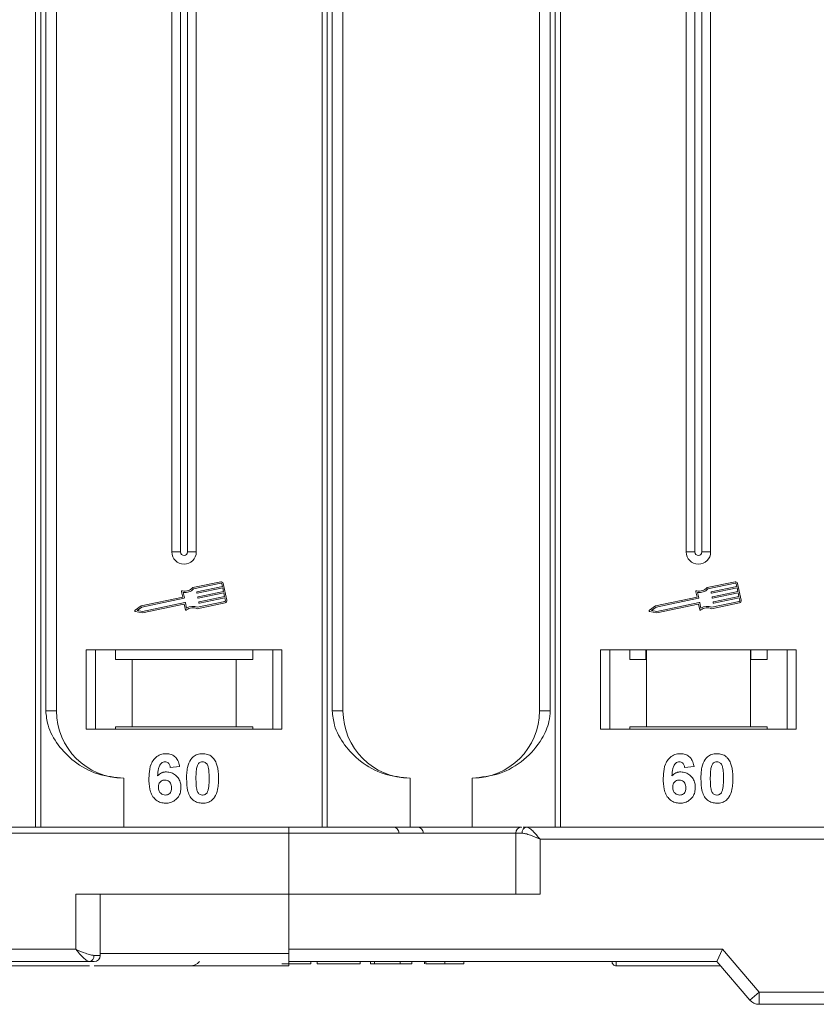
# Model space of a CAD drawing. Header units: millimetres. Extents: x -956 to 636, y -192 to 923.
# Tile 21 of 75: x -85 to -20, y 29 to 109. Entities that reach past the tile are written whole.
import ezdxf

# ---------------------------------------------------------------- set-up
doc = ezdxf.new("R2010")
doc.units = ezdxf.units.MM

msp = doc.modelspace()

# ---------------------------------------------------------------- linework, layer by layer
at = {"color": 7, "linetype": 'Continuous', "lineweight": 15}
for p, q in [((-83.716, 193.177), (-83.716, 43.177)), ((-83.297, 43.177), (-83.297, 193.177)), ((-82.89, 193.177), (-82.89, 52.677)), ((-82.004, 52.677), (-82.004, 193.177)), ((-72.575, 193.177), (-72.575, 65.677)), ((-71.86, 193.177), (-71.86, 65.677)), ((-71.29, 65.677), (-71.29, 193.177)), ((-70.575, 65.677), (-70.575, 193.177)), ((-60.287, 193.177), (-60.287, 43.177)), ((-59.868, 43.177), (-59.868, 193.177)), ((-59.46, 193.177), (-59.46, 52.677)), ((-58.575, 52.677), (-58.575, 193.177)), ((-42.504, 193.177), (-42.504, 52.677)), ((-41.619, 52.677), (-41.619, 193.177)), ((-41.212, 193.177), (-41.212, 43.177)), ((-40.792, 43.177), (-40.792, 193.177)), ((-30.504, 193.177), (-30.504, 65.677)), ((-29.789, 193.177), (-29.789, 65.677)), ((-29.219, 65.677), (-29.219, 193.177)), ((-28.504, 65.677), (-28.504, 193.177)), ((-71.86, 65.677), (-72.575, 65.677)), ((-70.575, 65.677), (-71.29, 65.677)), ((-29.789, 65.677), (-30.504, 65.677)), ((-28.504, 65.677), (-29.219, 65.677)), ((-68.578, 63.244), (-70.857, 62.762)), ((-68.554, 63.129), (-70.797, 62.655)), ((-70.519, 62.414), (-68.436, 62.854)), ((-68.436, 62.854), (-68.485, 63.083)), ((-68.078, 61.729), (-68.37, 63.108)), ((-26.508, 63.244), (-28.786, 62.762)), ((-26.484, 63.129), (-28.726, 62.655)), ((-28.448, 62.414), (-26.366, 62.854)), ((-26.366, 62.854), (-26.414, 63.083)), ((-26.008, 61.729), (-26.299, 63.108)), ((-71.779, 62.431), (-71.685, 61.987)), ((-71.646, 62.369), (-71.552, 61.925)), ((-70.529, 62.321), (-70.541, 62.379)), ((-68.412, 62.739), (-70.494, 62.299)), ((-70.434, 62.011), (-68.351, 62.451)), ((-68.327, 62.336), (-70.409, 61.896)), ((-70.349, 61.609), (-68.266, 62.049)), ((-68.351, 62.451), (-68.412, 62.739)), ((-68.266, 62.049), (-68.327, 62.336)), ((-29.709, 62.431), (-29.615, 61.987)), ((-29.576, 62.369), (-29.482, 61.925)), ((-28.459, 62.321), (-28.471, 62.379)), ((-26.341, 62.739), (-28.424, 62.299)), ((-28.363, 62.011), (-26.281, 62.451)), ((-26.256, 62.336), (-28.339, 61.896)), ((-28.278, 61.609), (-26.196, 62.049)), ((-26.281, 62.451), (-26.341, 62.739)), ((-26.196, 62.049), (-26.256, 62.336)), ((-75.084, 61.269), (-75.586, 60.918)), ((-71.685, 61.987), (-75.084, 61.269)), ((-71.575, 61.89), (-75.036, 61.159)), ((-74.963, 60.814), (-71.502, 61.546)), ((-74.963, 60.694), (-71.593, 61.406)), ((-71.558, 61.384), (-71.47, 60.968)), ((-71.467, 61.523), (-71.373, 61.079)), ((-70.493, 61.039), (-68.214, 61.52)), ((-70.481, 61.161), (-68.239, 61.635)), ((-70.444, 61.919), (-70.456, 61.977)), ((-70.359, 61.517), (-70.371, 61.574)), ((-68.242, 61.934), (-70.324, 61.494)), ((-68.193, 61.704), (-68.242, 61.934)), ((-33.013, 61.269), (-33.515, 60.918)), ((-29.615, 61.987), (-33.013, 61.269)), ((-29.504, 61.89), (-32.966, 61.159)), ((-32.893, 60.814), (-29.432, 61.546)), ((-32.892, 60.694), (-29.522, 61.406)), ((-29.487, 61.384), (-29.4, 60.968)), ((-29.397, 61.523), (-29.303, 61.079)), ((-28.422, 61.039), (-26.144, 61.52)), ((-28.411, 61.161), (-26.168, 61.635)), ((-28.374, 61.919), (-28.386, 61.977)), ((-28.289, 61.517), (-28.301, 61.574)), ((-26.171, 61.934), (-28.254, 61.494)), ((-26.123, 61.704), (-26.171, 61.934)), ((-75.564, 60.812), (-74.963, 60.694)), ((-75.036, 61.159), (-75.405, 60.901)), ((-75.405, 60.901), (-74.963, 60.814)), ((-33.493, 60.812), (-32.892, 60.694)), ((-32.966, 61.159), (-33.335, 60.901)), ((-33.335, 60.901), (-32.893, 60.814)), ((-63.575, 57.677), (-79.575, 57.677)), ((-79.575, 57.677), (-79.575, 51.177)), ((-78.825, 51.177), (-78.825, 57.677)), ((-77.189, 57.677), (-77.189, 56.877)), ((-65.961, 56.877), (-65.961, 57.677)), ((-64.325, 57.677), (-64.325, 51.177)), ((-63.575, 51.177), (-63.575, 57.677)), ((-21.504, 57.677), (-37.504, 57.677)), ((-37.504, 57.677), (-37.504, 51.177)), ((-36.754, 51.177), (-36.754, 57.677)), ((-35.118, 57.677), (-35.118, 56.877)), ((-33.801, 56.877), (-33.801, 57.677)), ((-33.754, 57.677), (-33.754, 51.377)), ((-25.254, 51.377), (-25.254, 57.677)), ((-25.208, 57.677), (-25.208, 56.877)), ((-23.891, 56.877), (-23.891, 57.677)), ((-22.254, 57.677), (-22.254, 51.177)), ((-21.504, 51.177), (-21.504, 57.677)), ((-77.189, 56.877), (-75.825, 56.877)), ((-75.825, 56.877), (-75.825, 51.377)), ((-75.825, 56.877), (-67.325, 56.877)), ((-67.325, 51.377), (-67.325, 56.877)), ((-67.325, 56.877), (-65.961, 56.877)), ((-35.118, 56.877), (-33.801, 56.877)), ((-25.208, 56.877), (-23.891, 56.877)), ((-82.89, 52.677), (-82.004, 52.677)), ((-59.46, 52.677), (-58.575, 52.677)), ((-42.504, 52.677), (-41.619, 52.677)), ((-79.575, 51.177), (-63.575, 51.177)), ((-75.825, 51.377), (-77.189, 51.377)), ((-77.189, 51.177), (-77.189, 51.377)), ((-75.825, 51.377), (-67.325, 51.377)), ((-65.961, 51.377), (-67.325, 51.377)), ((-65.961, 51.377), (-65.961, 51.177)), ((-37.504, 51.177), (-21.504, 51.177)), ((-33.754, 51.377), (-35.118, 51.377)), ((-35.118, 51.177), (-35.118, 51.377)), ((-33.754, 51.377), (-25.254, 51.377)), ((-23.891, 51.377), (-25.254, 51.377)), ((-23.891, 51.377), (-23.891, 51.177)), ((-71.934, 48.133), (-72.703, 48.049)), ((-29.863, 48.133), (-30.633, 48.049)), ((-76.504, 47.177), (-76.504, 43.177)), ((-53.075, 47.177), (-53.075, 43.177)), ((-48.004, 43.177), (-48.004, 47.177)), ((-63.004, 43.177), (-112.576, 43.177)), ((-63.004, 42.677), (-63.004, 43.177)), ((-48.004, 43.177), (-44.014, 43.177)), ((27.996, 43.177), (-43.559, 43.177)), ((-112.576, 42.677), (-63.004, 42.677)), ((-63.004, 42.677), (-63.004, 37.677)), ((-63.004, 42.677), (-44.441, 42.677)), ((-44.441, 42.677), (-44.441, 37.677)), ((-43.932, 42.677), (-44.441, 42.677)), ((-42.441, 37.677), (-42.441, 42.177)), ((-42.441, 42.177), (27.996, 42.177)), ((-63.004, 37.677), (-80.433, 37.677)), ((-80.433, 37.677), (-80.433, 33.177)), ((-78.433, 32.677), (-78.433, 37.677)), ((-63.004, 33.177), (-63.004, 37.677)), ((-63.004, 37.677), (-42.441, 37.677)), ((-80.433, 33.177), (-130.004, 33.177)), ((-27.544, 33.177), (-63.004, 33.177)), ((-63.004, 32.827), (-63.004, 33.177)), ((-28.004, 32.177), (-27.544, 33.177)), ((-24.544, 29.677), (-27.544, 33.177)), ((-78.942, 32.677), (-78.433, 32.677)), ((-78.433, 32.827), (-63.004, 32.827)), ((-130.004, 32.177), (-79.315, 32.177)), ((-63.004, 32.177), (-28.004, 32.177)), ((-63.004, 32.177), (-36.575, 32.177)), ((-61.203, 32.177), (-61.203, 31.977)), ((-60.69, 31.977), (-60.69, 32.177)), ((-60.69, 31.977), (-57.165, 31.977)), ((-57.165, 32.177), (-57.165, 31.977)), ((-56.331, 32.177), (-56.331, 31.977)), ((-56.331, 31.977), (-56.011, 31.977)), ((-56.011, 32.177), (-56.011, 31.977)), ((-56.011, 31.977), (-53.895, 31.977)), ((-53.895, 31.977), (-53.895, 32.177)), ((-53.895, 31.977), (-52.934, 31.977)), ((-52.934, 32.177), (-52.934, 31.977)), ((-51.908, 32.177), (-51.908, 31.977)), ((-51.799, 32.177), (-51.799, 31.977)), ((-50.248, 32.177), (-50.248, 31.977)), ((-48.703, 32.177), (-48.703, 31.977)), ((-36.225, 31.827), (-36.225, 31.827)), ((-28.004, 32.177), (-25.304, 29.026)), ((-25.304, 29.026), (-24.544, 29.677)), ((27.996, 29.677), (-24.544, 29.677)), ((-24.544, 29.677), (-24.544, 28.677)), ((-24.544, 28.677), (27.996, 28.677))]:
    msp.add_line(p, q, dxfattribs=at)
for centre, radius, start, end in [((-71.575, 65.677), 1, 180, 0), ((-71.575, 65.677), 0.285, 180, 0), ((-29.504, 65.677), 1, 180, 0), ((-29.504, 65.677), 0.285, 180, 0), ((-68.542, 63.071), 0.176, 11.9297, 101.9297), ((-68.542, 63.071), 0.0587, 11.9297, 101.9297), ((-26.472, 63.071), 0.176, 11.9297, 101.9297), ((-26.472, 63.071), 0.0587, 11.9297, 101.9297), ((-71.722, 62.444), 0.0587, 76.41469, 191.9297), ((-71.503, 63.349), 0.873, 256.41469, 317.74736), ((-71.503, 63.349), 0.99, 261.69305, 315.48899), ((-70.513, 62.385), 0.0294, 101.9297, 191.9297), ((-70.5, 62.327), 0.0294, 191.9297, 281.9297), ((-29.651, 62.444), 0.0587, 76.41469, 191.9297), ((-29.432, 63.349), 0.873, 256.41469, 317.74736), ((-29.432, 63.349), 0.99, 261.69305, 315.48899), ((-28.442, 62.385), 0.0294, 101.9297, 191.9297), ((-28.43, 62.327), 0.0294, 191.9297, 281.9297), ((-71.587, 61.378), 0.0294, 11.9297, 101.9297), ((-71.581, 61.919), 0.0294, 281.9297, 11.9297), ((-71.496, 61.517), 0.0294, 11.9297, 101.9297), ((-70.846, 60.241), 0.99, 68.37041, 122.16635), ((-70.428, 61.983), 0.0294, 101.9297, 191.9297), ((-70.415, 61.925), 0.0294, 191.9297, 281.9297), ((-70.343, 61.58), 0.0294, 101.9297, 191.9297), ((-70.33, 61.523), 0.0294, 191.9297, 281.9297), ((-68.251, 61.692), 0.0587, 281.9297, 11.9297), ((-68.251, 61.692), 0.176, 281.9297, 11.9297), ((-29.516, 61.378), 0.0294, 11.9297, 101.9297), ((-29.51, 61.919), 0.0294, 281.9297, 11.9297), ((-29.425, 61.517), 0.0294, 11.9297, 101.9297), ((-28.776, 60.241), 0.99, 68.37041, 122.16635), ((-28.357, 61.983), 0.0294, 101.9297, 191.9297), ((-28.345, 61.925), 0.0294, 191.9297, 281.9297), ((-28.272, 61.58), 0.0294, 101.9297, 191.9297), ((-28.26, 61.523), 0.0294, 191.9297, 281.9297), ((-26.18, 61.692), 0.0587, 281.9297, 11.9297), ((-26.18, 61.692), 0.176, 281.9297, 11.9297), ((-75.552, 60.87), 0.0587, 124.95116, 258.90824), ((-71.413, 60.98), 0.0587, 191.9297, 307.44471), ((-70.846, 60.241), 0.873, 66.11204, 127.44471), ((-33.482, 60.87), 0.0587, 124.95116, 258.90824), ((-29.342, 60.98), 0.0587, 191.9297, 307.44471), ((-28.776, 60.241), 0.873, 66.11204, 127.44471), ((-76.504, 52.677), 5.5, 180, 270), ((-53.075, 52.677), 5.5, 180, 270), ((-48.004, 52.677), 5.5, 270, 0), ((-54.487, 42.677), 0.5, 0, 90), ((-52.503, 42.677), 0.5, 0, 90), ((-43.941, 42.677), 0.5, 90, 180), ((-43.485, 42.732), 0.451, 99.5202, 187.08135), ((-79.389, 32.621), 0.451, 279.5202, 7.08135), ((-78.933, 32.677), 0.5, 270, 0), ((-71.075, 32.827), 1, 270, 319.04573), ((-36.225, 32.177), 0.35, 180.00041, 270.00191), ((-24.544, 29.677), 1, 220.60129, 270)]:
    msp.add_arc(centre, radius, start, end, dxfattribs=at)
for points, knots in [([(-82.89, 52.677), (-82.846, 52.286), (-82.735, 51.288), (-81.911, 49.833), (-80.541, 48.421), (-78.676, 47.384), (-77.226, 47.246), (-76.504, 47.177)], [0, 0, 0, 0, 0.125713, 0.321276, 0.524466, 0.763484, 1, 1, 1, 1]), ([(-59.46, 52.677), (-59.417, 52.286), (-59.305, 51.288), (-58.482, 49.833), (-57.112, 48.421), (-55.247, 47.384), (-53.796, 47.246), (-53.075, 47.177)], [0, 0, 0, 0, 0.125713, 0.321276, 0.524466, 0.763484, 1, 1, 1, 1]), ([(-48.004, 47.177), (-47.244, 47.253), (-45.724, 47.406), (-43.702, 48.596), (-42.371, 50.146), (-41.71, 51.591), (-41.644, 52.383), (-41.619, 52.677)], [0, 0, 0, 0, 0.249096, 0.498243, 0.745205, 0.90541, 1, 1, 1, 1]), ([(-74.447, 47.123), (-74.444, 47.256), (-74.435, 47.658), (-74.344, 48.214), (-74.066, 48.722), (-73.719, 49.025), (-73.35, 49.163), (-73.116, 49.173), (-73.032, 49.177)], [0, 0, 0, 0, 0.142337, 0.429127, 0.589943, 0.751205, 0.909895, 1, 1, 1, 1]), ([(-73.032, 49.177), (-72.896, 49.166), (-72.65, 49.147), (-72.337, 48.963), (-72.096, 48.686), (-71.98, 48.389), (-71.944, 48.19), (-71.934, 48.133)], [0, 0, 0, 0, 0.2426908, 0.4390024, 0.635006, 0.8950587, 1, 1, 1, 1]), ([(-70.974, 48.771), (-70.93, 48.821), (-70.839, 48.923), (-70.671, 49.038), (-70.482, 49.121), (-70.313, 49.159), (-70.171, 49.174), (-70.099, 49.176), (-70.062, 49.177)], [0, 0, 0, 0, 0.193776, 0.3936, 0.587864, 0.788908, 0.894169, 1, 1, 1, 1]), ([(-70.062, 49.177), (-69.995, 49.175), (-69.86, 49.17), (-69.662, 49.126), (-69.472, 49.049), (-69.327, 48.95), (-69.22, 48.852), (-69.172, 48.795), (-69.147, 48.766)], [0, 0, 0, 0, 0.192627, 0.388684, 0.582013, 0.783201, 0.891038, 1, 1, 1, 1]), ([(-32.376, 47.123), (-32.373, 47.256), (-32.365, 47.658), (-32.274, 48.214), (-31.996, 48.722), (-31.649, 49.025), (-31.279, 49.163), (-31.046, 49.173), (-30.961, 49.177)], [0, 0, 0, 0, 0.142337, 0.429127, 0.589943, 0.751205, 0.909895, 1, 1, 1, 1]), ([(-30.961, 49.177), (-30.825, 49.166), (-30.579, 49.147), (-30.266, 48.963), (-30.025, 48.686), (-29.91, 48.389), (-29.874, 48.19), (-29.863, 48.133)], [0, 0, 0, 0, 0.242691, 0.439002, 0.635006, 0.895059, 1, 1, 1, 1]), ([(-28.903, 48.771), (-28.859, 48.821), (-28.769, 48.923), (-28.6, 49.038), (-28.411, 49.121), (-28.242, 49.159), (-28.101, 49.174), (-28.028, 49.176), (-27.992, 49.177)], [0, 0, 0, 0, 0.193776, 0.3936, 0.587864, 0.788908, 0.894169, 1, 1, 1, 1]), ([(-27.992, 49.177), (-27.925, 49.175), (-27.79, 49.17), (-27.592, 49.126), (-27.401, 49.049), (-27.257, 48.95), (-27.15, 48.852), (-27.101, 48.795), (-27.076, 48.766)], [0, 0, 0, 0, 0.192627, 0.388684, 0.582013, 0.783201, 0.891038, 1, 1, 1, 1]), ([(-73.13, 48.51), (-73.184, 48.505), (-73.292, 48.494), (-73.445, 48.394), (-73.587, 48.222), (-73.695, 47.86), (-73.719, 47.56), (-73.736, 47.355)], [0, 0, 0, 0, 0.112049, 0.22438, 0.370115, 0.570276, 1, 1, 1, 1]), ([(-72.703, 48.049), (-72.716, 48.126), (-72.735, 48.248), (-72.825, 48.393), (-72.931, 48.473), (-73.039, 48.506), (-73.105, 48.509), (-73.13, 48.51)], [0, 0, 0, 0, 0.33384, 0.524547, 0.716372, 0.891824, 1, 1, 1, 1]), ([(-71.37, 47.158), (-71.367, 47.291), (-71.362, 47.594), (-71.29, 48.122), (-71.149, 48.542), (-70.991, 48.748), (-70.974, 48.771)], [0, 0, 0, 0, 0.237381, 0.538918, 0.949082, 1, 1, 1, 1]), ([(-70.515, 48.118), (-70.491, 48.187), (-70.453, 48.299), (-70.345, 48.425), (-70.221, 48.491), (-70.122, 48.508), (-70.068, 48.51), (-70.062, 48.51)], [0, 0, 0, 0, 0.334804, 0.542561, 0.750382, 0.970721, 1, 1, 1, 1]), ([(-70.062, 48.51), (-70.005, 48.504), (-69.904, 48.494), (-69.775, 48.42), (-69.665, 48.279), (-69.565, 48.008), (-69.528, 47.612), (-69.525, 47.305), (-69.524, 47.15)], [0, 0, 0, 0, 0.105646, 0.186221, 0.267042, 0.431541, 0.712708, 1, 1, 1, 1]), ([(-69.147, 48.766), (-69.108, 48.712), (-69.028, 48.602), (-68.923, 48.37), (-68.833, 48.075), (-68.783, 47.744), (-68.758, 47.434), (-68.756, 47.245), (-68.754, 47.15)], [0, 0, 0, 0, 0.118432, 0.239329, 0.449434, 0.664178, 0.83182, 1, 1, 1, 1]), ([(-31.06, 48.51), (-31.114, 48.505), (-31.222, 48.494), (-31.374, 48.394), (-31.516, 48.222), (-31.624, 47.86), (-31.649, 47.56), (-31.665, 47.355)], [0, 0, 0, 0, 0.112049, 0.22438, 0.370115, 0.570276, 1, 1, 1, 1]), ([(-30.633, 48.049), (-30.645, 48.126), (-30.665, 48.248), (-30.755, 48.393), (-30.86, 48.473), (-30.968, 48.506), (-31.034, 48.509), (-31.06, 48.51)], [0, 0, 0, 0, 0.33384, 0.524547, 0.716372, 0.891824, 1, 1, 1, 1]), ([(-29.299, 47.158), (-29.297, 47.291), (-29.292, 47.594), (-29.22, 48.122), (-29.078, 48.542), (-28.921, 48.748), (-28.903, 48.771)], [0, 0, 0, 0, 0.237381, 0.538918, 0.949082, 1, 1, 1, 1]), ([(-28.444, 48.118), (-28.421, 48.187), (-28.383, 48.299), (-28.274, 48.425), (-28.151, 48.491), (-28.052, 48.508), (-27.998, 48.51), (-27.992, 48.51)], [0, 0, 0, 0, 0.334804, 0.542561, 0.750382, 0.970721, 1, 1, 1, 1]), ([(-27.992, 48.51), (-27.934, 48.504), (-27.833, 48.494), (-27.705, 48.42), (-27.594, 48.279), (-27.494, 48.008), (-27.458, 47.612), (-27.455, 47.305), (-27.453, 47.15)], [0, 0, 0, 0, 0.105646, 0.186221, 0.267042, 0.431541, 0.712708, 1, 1, 1, 1]), ([(-27.076, 48.766), (-27.037, 48.712), (-26.958, 48.602), (-26.852, 48.37), (-26.763, 48.075), (-26.713, 47.744), (-26.688, 47.434), (-26.685, 47.245), (-26.684, 47.15)], [0, 0, 0, 0, 0.118432, 0.239329, 0.449434, 0.664178, 0.83182, 1, 1, 1, 1]), ([(-73.736, 47.355), (-73.69, 47.403), (-73.595, 47.501), (-73.45, 47.593), (-73.322, 47.642), (-73.224, 47.67), (-73.12, 47.686), (-73.049, 47.689), (-73.013, 47.69)], [0, 0, 0, 0, 0.243654, 0.49576, 0.617892, 0.741503, 0.870025, 1, 1, 1, 1]), ([(-73.013, 47.69), (-72.878, 47.677), (-72.605, 47.653), (-72.257, 47.437), (-71.991, 47.135), (-71.85, 46.782), (-71.837, 46.539), (-71.831, 46.43)], [0, 0, 0, 0, 0.210216, 0.421975, 0.620016, 0.831037, 1, 1, 1, 1]), ([(-70.601, 47.15), (-70.6, 47.216), (-70.599, 47.35), (-70.593, 47.531), (-70.583, 47.692), (-70.569, 47.835), (-70.551, 47.978), (-70.527, 48.071), (-70.515, 48.118)], [0, 0, 0, 0, 0.20527, 0.410616, 0.557148, 0.703844, 0.851475, 1, 1, 1, 1]), ([(-31.665, 47.355), (-31.619, 47.403), (-31.525, 47.501), (-31.379, 47.593), (-31.252, 47.642), (-31.153, 47.67), (-31.049, 47.686), (-30.978, 47.689), (-30.943, 47.69)], [0, 0, 0, 0, 0.2436536, 0.4957602, 0.6178923, 0.7415029, 0.8700251, 1, 1, 1, 1]), ([(-30.943, 47.69), (-30.807, 47.677), (-30.535, 47.653), (-30.186, 47.437), (-29.921, 47.135), (-29.779, 46.782), (-29.766, 46.539), (-29.761, 46.43)], [0, 0, 0, 0, 0.210216, 0.421975, 0.620016, 0.831037, 1, 1, 1, 1]), ([(-28.53, 47.15), (-28.53, 47.216), (-28.529, 47.35), (-28.523, 47.531), (-28.513, 47.692), (-28.498, 47.835), (-28.48, 47.978), (-28.456, 48.071), (-28.444, 48.118)], [0, 0, 0, 0, 0.20527, 0.410616, 0.557148, 0.703844, 0.851475, 1, 1, 1, 1]), ([(-73.089, 45.126), (-73.225, 45.136), (-73.496, 45.158), (-73.856, 45.359), (-74.148, 45.664), (-74.388, 46.2), (-74.443, 46.71), (-74.446, 47.065), (-74.447, 47.123)], [0, 0, 0, 0, 0.148269, 0.297647, 0.442421, 0.607851, 0.935658, 1, 1, 1, 1]), ([(-73.677, 46.448), (-73.673, 46.53), (-73.665, 46.666), (-73.573, 46.836), (-73.451, 46.944), (-73.303, 47.013), (-73.195, 47.02), (-73.143, 47.023)], [0, 0, 0, 0, 0.276721, 0.45687, 0.637007, 0.824068, 1, 1, 1, 1]), ([(-73.143, 47.023), (-73.075, 47.018), (-72.95, 47.008), (-72.79, 46.913), (-72.671, 46.778), (-72.609, 46.594), (-72.603, 46.461), (-72.601, 46.391)], [0, 0, 0, 0, 0.213757, 0.394944, 0.576585, 0.777311, 1, 1, 1, 1]), ([(-70.062, 45.126), (-70.197, 45.136), (-70.469, 45.156), (-70.823, 45.354), (-71.111, 45.668), (-71.344, 46.279), (-71.359, 46.799), (-71.37, 47.158)], [0, 0, 0, 0, 0.147528, 0.296569, 0.43214, 0.608737, 1, 1, 1, 1]), ([(-70.062, 45.792), (-70.13, 45.8), (-70.24, 45.813), (-70.369, 45.9), (-70.472, 46.05), (-70.565, 46.322), (-70.594, 46.712), (-70.598, 47.003), (-70.601, 47.15)], [0, 0, 0, 0, 0.125351, 0.202197, 0.279182, 0.459742, 0.727968, 1, 1, 1, 1]), ([(-69.524, 47.15), (-69.524, 47.083), (-69.525, 46.95), (-69.531, 46.769), (-69.541, 46.608), (-69.555, 46.466), (-69.574, 46.324), (-69.597, 46.231), (-69.609, 46.185)], [0, 0, 0, 0, 0.205942, 0.411959, 0.558149, 0.704502, 0.851801, 1, 1, 1, 1]), ([(-68.754, 47.15), (-68.757, 47.016), (-68.762, 46.713), (-68.832, 46.193), (-68.97, 45.77), (-69.127, 45.562), (-69.15, 45.532)], [0, 0, 0, 0, 0.236629, 0.537361, 0.932986, 1, 1, 1, 1]), ([(-31.019, 45.126), (-31.154, 45.136), (-31.426, 45.158), (-31.785, 45.359), (-32.077, 45.664), (-32.317, 46.2), (-32.372, 46.71), (-32.376, 47.065), (-32.376, 47.123)], [0, 0, 0, 0, 0.148269, 0.297647, 0.442421, 0.607851, 0.935658, 1, 1, 1, 1]), ([(-31.607, 46.448), (-31.602, 46.53), (-31.594, 46.666), (-31.503, 46.836), (-31.381, 46.944), (-31.232, 47.013), (-31.125, 47.02), (-31.072, 47.023)], [0, 0, 0, 0, 0.2767209, 0.4568705, 0.6370074, 0.8240683, 1, 1, 1, 1]), ([(-31.072, 47.023), (-31.005, 47.018), (-30.88, 47.008), (-30.719, 46.913), (-30.6, 46.778), (-30.538, 46.594), (-30.533, 46.461), (-30.53, 46.391)], [0, 0, 0, 0, 0.2137567, 0.3949441, 0.5765849, 0.7773109, 1, 1, 1, 1]), ([(-27.992, 45.126), (-28.127, 45.136), (-28.399, 45.156), (-28.752, 45.354), (-29.041, 45.668), (-29.274, 46.279), (-29.289, 46.799), (-29.299, 47.158)], [0, 0, 0, 0, 0.147528, 0.296569, 0.43214, 0.608737, 1, 1, 1, 1]), ([(-27.992, 45.792), (-28.06, 45.8), (-28.17, 45.813), (-28.299, 45.9), (-28.401, 46.05), (-28.495, 46.322), (-28.524, 46.712), (-28.528, 47.003), (-28.53, 47.15)], [0, 0, 0, 0, 0.125351, 0.202197, 0.279182, 0.459742, 0.727968, 1, 1, 1, 1]), ([(-27.453, 47.15), (-27.454, 47.083), (-27.455, 46.95), (-27.46, 46.769), (-27.47, 46.608), (-27.485, 46.466), (-27.503, 46.324), (-27.527, 46.231), (-27.539, 46.185)], [0, 0, 0, 0, 0.205942, 0.411959, 0.558149, 0.704502, 0.851801, 1, 1, 1, 1]), ([(-26.684, 47.15), (-26.686, 47.016), (-26.691, 46.713), (-26.762, 46.193), (-26.9, 45.77), (-27.057, 45.562), (-27.08, 45.532)], [0, 0, 0, 0, 0.236629, 0.537361, 0.932986, 1, 1, 1, 1]), ([(-73.105, 45.792), (-73.172, 45.799), (-73.309, 45.814), (-73.485, 45.931), (-73.611, 46.088), (-73.669, 46.27), (-73.675, 46.39), (-73.677, 46.448)], [0, 0, 0, 0, 0.207905, 0.419981, 0.630626, 0.821735, 1, 1, 1, 1]), ([(-72.601, 46.391), (-72.605, 46.305), (-72.611, 46.167), (-72.684, 45.988), (-72.794, 45.879), (-72.938, 45.805), (-73.046, 45.797), (-73.105, 45.792)], [0, 0, 0, 0, 0.2886974, 0.4635526, 0.6399417, 0.8018084, 1, 1, 1, 1]), ([(-71.831, 46.43), (-71.839, 46.296), (-71.855, 46.026), (-72.02, 45.644), (-72.306, 45.345), (-72.679, 45.154), (-72.952, 45.135), (-73.089, 45.126)], [0, 0, 0, 0, 0.197831, 0.3973, 0.59891, 0.798741, 1, 1, 1, 1]), ([(-69.609, 46.185), (-69.633, 46.116), (-69.671, 46.004), (-69.778, 45.879), (-69.9, 45.813), (-69.999, 45.795), (-70.054, 45.793), (-70.062, 45.792)], [0, 0, 0, 0, 0.3336776, 0.5404125, 0.7472639, 0.9612091, 1, 1, 1, 1]), ([(-31.034, 45.792), (-31.102, 45.799), (-31.239, 45.814), (-31.414, 45.931), (-31.541, 46.088), (-31.598, 46.27), (-31.604, 46.39), (-31.607, 46.448)], [0, 0, 0, 0, 0.207905, 0.419981, 0.630626, 0.821735, 1, 1, 1, 1]), ([(-30.53, 46.391), (-30.534, 46.305), (-30.54, 46.167), (-30.614, 45.988), (-30.724, 45.879), (-30.868, 45.805), (-30.975, 45.797), (-31.034, 45.792)], [0, 0, 0, 0, 0.2886974, 0.4635526, 0.6399417, 0.8018084, 1, 1, 1, 1]), ([(-29.761, 46.43), (-29.769, 46.296), (-29.784, 46.026), (-29.95, 45.644), (-30.235, 45.345), (-30.609, 45.154), (-30.882, 45.135), (-31.019, 45.126)], [0, 0, 0, 0, 0.197831, 0.3973, 0.59891, 0.798741, 1, 1, 1, 1]), ([(-27.539, 46.185), (-27.562, 46.116), (-27.6, 46.004), (-27.708, 45.879), (-27.829, 45.813), (-27.929, 45.795), (-27.983, 45.793), (-27.992, 45.792)], [0, 0, 0, 0, 0.3336776, 0.5404125, 0.7472639, 0.9612091, 1, 1, 1, 1]), ([(-69.15, 45.532), (-69.195, 45.482), (-69.285, 45.38), (-69.454, 45.264), (-69.642, 45.181), (-69.812, 45.143), (-69.953, 45.128), (-70.026, 45.126), (-70.062, 45.126)], [0, 0, 0, 0, 0.193769, 0.393564, 0.587886, 0.789131, 0.894283, 1, 1, 1, 1]), ([(-27.08, 45.532), (-27.124, 45.482), (-27.214, 45.38), (-27.383, 45.264), (-27.572, 45.181), (-27.741, 45.143), (-27.882, 45.128), (-27.955, 45.126), (-27.992, 45.126)], [0, 0, 0, 0, 0.193769, 0.393564, 0.587886, 0.789131, 0.894283, 1, 1, 1, 1]), ([(-44.189, 43.177), (-44.44, 43.177), (-45.582, 43.177), (-47.808, 43.177), (-51.116, 43.177), (-54.855, 43.177), (-58.938, 43.177), (-61.663, 43.177), (-63.004, 43.177)], [0, 0, 0, 0, 0.046784, 0.213122, 0.379487, 0.592262, 0.799244, 1, 1, 1, 1]), ([(-43.559, 43.177), (-43.677, 43.177), (-43.802, 43.177), (-43.837, 43.177), (-43.839, 43.177)], [0, 0, 0, 0, 0.93147, 1, 1, 1, 1]), ([(-43.559, 43.177), (-43.492, 43.16), (-43.348, 43.124), (-43.069, 42.874), (-42.759, 42.544), (-42.547, 42.299), (-42.441, 42.177)], [0, 0, 0, 0, 0.23435, 0.498195, 0.748869, 1, 1, 1, 1]), ([(-43.932, 42.677), (-43.837, 42.667), (-43.628, 42.645), (-43.129, 42.474), (-42.711, 42.293), (-42.441, 42.177)], [0, 0, 0, 0, 0.227072, 0.501587, 1, 1, 1, 1]), ([(-79.315, 32.177), (-79.382, 32.194), (-79.526, 32.229), (-79.805, 32.48), (-80.115, 32.809), (-80.327, 33.054), (-80.433, 33.177)], [0, 0, 0, 0, 0.2343503, 0.4981953, 0.748869, 1, 1, 1, 1]), ([(-80.433, 33.177), (-80.163, 33.061), (-79.745, 32.88), (-79.246, 32.708), (-79.037, 32.687), (-78.942, 32.677)], [0, 0, 0, 0, 0.498413, 0.772928, 1, 1, 1, 1]), ([(-63.004, 31.827), (-63.004, 31.838), (-63.004, 31.86), (-63.004, 32.032), (-63.004, 32.286), (-63.004, 32.567), (-63.004, 32.753), (-63.004, 32.827)], [0, 0, 0, 0, 0.2146939, 0.4293877, 0.6440816, 0.8587754, 1, 1, 1, 1]), ([(-95.504, 31.827), (-95.458, 31.827), (-95.363, 31.827), (-94.583, 31.827), (-93.402, 31.827), (-91.911, 31.827), (-90.241, 31.827), (-88.276, 31.827), (-85.273, 31.827), (-82.247, 31.827), (-79.81, 31.827), (-79.315, 31.827)], [0, 0, 0, 0, 0.116801, 0.237217, 0.361008, 0.457797, 0.55457, 0.653419, 0.752252, 0.949669, 1, 1, 1, 1]), ([(-78.933, 31.827), (-78.609, 31.827), (-77.346, 31.827), (-74.7, 31.827), (-71.033, 31.827), (-67.008, 31.827), (-64.325, 31.827), (-63.004, 31.827)], [0, 0, 0, 0, 0.068027, 0.265043, 0.51709, 0.762232, 1, 1, 1, 1]), ([(-63.582, 31.977), (-63.448, 31.977), (-63.045, 31.977), (-62.385, 31.977), (-61.763, 31.977), (-61.338, 31.977), (-61.212, 31.977), (-61.205, 31.977), (-61.203, 31.977)], [0, 0, 0, 0, 0.102171, 0.30922, 0.51365, 0.692275, 0.932413, 1, 1, 1, 1]), ([(-51.799, 31.977), (-51.745, 31.977), (-51.637, 31.977), (-51.333, 31.977), (-50.868, 31.977), (-50.481, 31.977), (-50.248, 31.977)], [0, 0, 0, 0, 0.20646, 0.413515, 0.645211, 1, 1, 1, 1]), ([(-50.248, 31.977), (-50.114, 31.977), (-49.81, 31.977), (-49.358, 31.977), (-48.999, 31.977), (-48.745, 31.977), (-48.719, 31.977), (-48.703, 31.977)], [0, 0, 0, 0, 0.155292, 0.353145, 0.543243, 0.704067, 1, 1, 1, 1]), ([(-36.233, 32.177), (-36.232, 32.159), (-36.225, 32.063), (-36.225, 31.952), (-36.224, 31.847), (-36.225, 31.834), (-36.225, 31.827)], [0, 0, 0, 0, 0.079527, 0.42373, 0.683042, 1, 1, 1, 1]), ([(-36.225, 31.827), (-34.915, 31.827), (-32.254, 31.827), (-29.391, 31.827), (-27.908, 31.827), (-27.704, 31.827)], [0, 0, 0, 0, 0.455778, 0.925489, 1, 1, 1, 1])]:
    msp.add_open_spline(points, degree=3, knots=knots, dxfattribs=at)
msp.add_open_spline([(-78.933, 32.177), (-78.95, 32.177), (-78.985, 32.177), (-79.205, 32.177), (-79.315, 32.177)], degree=3, dxfattribs=at)

doc.saveas('drawing.dxf')
